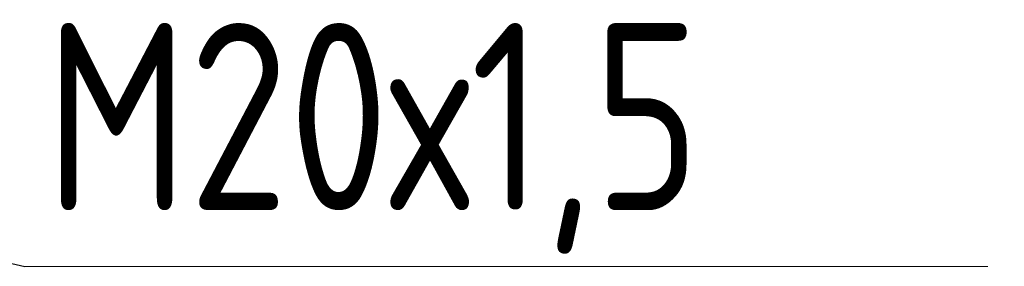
# Model space of a CAD drawing. Header units: millimetres. Extents: x 0 to 420, y 0 to 297.
# Tile 13 of 18: x 259.29 to 277.68, y 232.39 to 237. Entities that reach past the tile are written whole.
import ezdxf

# ---------------------------------------------------------------- set-up
doc = ezdxf.new("R2010")
doc.units = ezdxf.units.MM
doc.styles.add('SLDTEXTSTYLE6', font='TXT', dxfattribs={"width": 0.75, "bigfont": 'bigfont'})
doc.dimstyles.new('SLDDIMSTYLE3', dxfattribs={"dimtxt": 0.18, "dimasz": 3.556, "dimexe": 0, "dimexo": 0.0625, "dimgap": 0, "dimtad": 0, "dimtih": 1, "dimtoh": 1, "dimdec": 0, "dimrnd": 1e-09, "dimzin": 0, "dimdsep": 46, "dimtxsty": 'Standard', "dimblk1": 'NONE', "dimblk2": 'NONE', "dimsah": 1, "dimcen": 0.09, "dimadec": 0, "dimazin": 0, "dimtfac": 3.556, "dimtdec": 0, "dimtofl": 0, "dimtmove": 0, "dimatfit": 3, "dimldrblk": 'NONE', "dimfxl": 0, "dimfrac": 2, "dimtolj": 1, "dimtzin": 0, "dimarcsym": 0})

# ---------------------------------------------------------------- blocks, each defined once
blk = doc.blocks.new('SW_NOTE_0_2')
at = {"color": 0, "linetype": 'Continuous', "lineweight": 0}
blk.add_line((17.993, 0), (0, 0), dxfattribs=at)
at = {"color": 0, "linetype": 'Continuous', "lineweight": 0, "insert": (0.372, 4.552), "char_height": 3.5, "attachment_point": 1, "style": 'SLDTEXTSTYLE6'}
blk.add_mtext('М20х1,5', dxfattribs=at)
blk = doc.blocks.new('_None')

msp = doc.modelspace()

# ---------------------------------------------------------------- block references
at = {"color": 7, "linetype": 'Continuous', "lineweight": 0}
msp.add_blockref('SW_NOTE_0_2', (259.379, 232.389), dxfattribs=at)

# ---------------------------------------------------------------- leaders
at = {"color": 7, "linetype": 'Continuous', "lineweight": 0, "has_arrowhead": 0}
msp.add_leader([(240.165, 236.711), (259.379, 232.389)], dimstyle='SLDDIMSTYLE3', dxfattribs=at)

doc.saveas('drawing.dxf')
